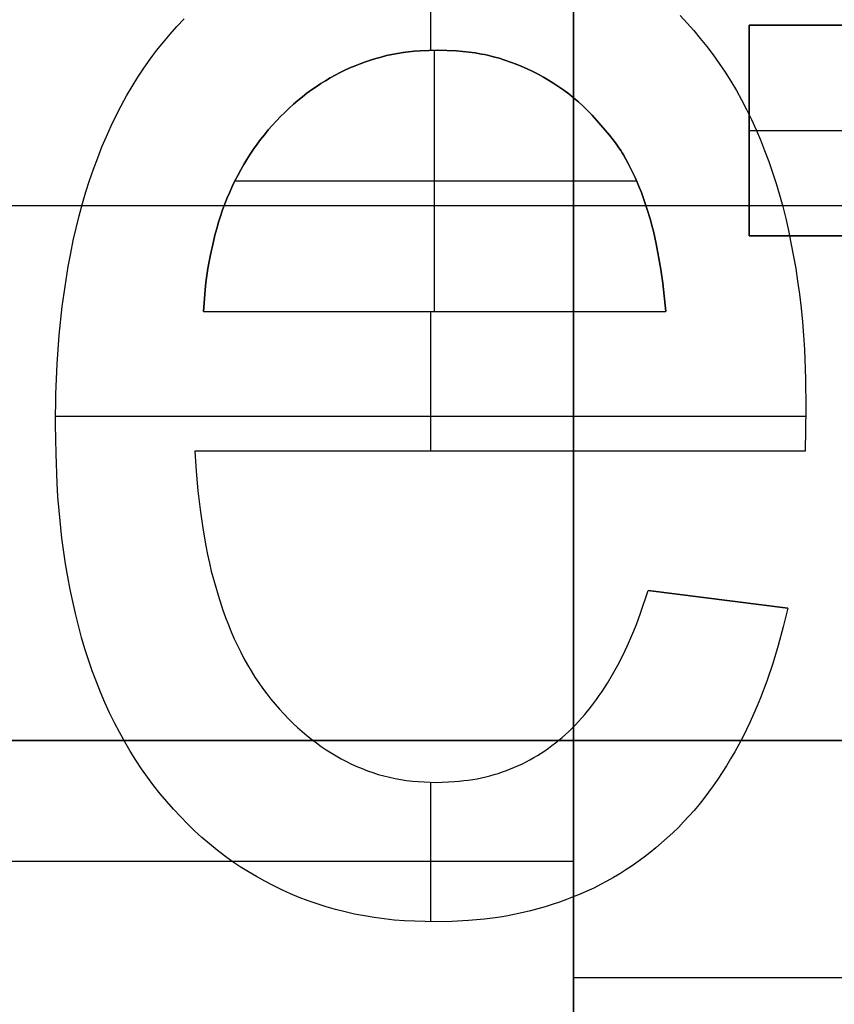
# Model space of a CAD drawing. Header units: millimetres. Extents: x -88 to 88, y -12 to 103.
# Tile 47 of 256: x -59.63 to -58.28, y 9.33 to 10.97. Entities that reach past the tile are written whole.
import ezdxf

# ---------------------------------------------------------------- set-up
doc = ezdxf.new("R2010")
doc.units = ezdxf.units.MM
doc.layers.add('Default', color=7, linetype='Continuous', true_color=0x000000)

msp = doc.modelspace()

# ---------------------------------------------------------------- linework, layer by layer
at = {"layer": 'Default', "color": 254, "true_color": 0xcad1ee}
for points in [[(-58.7142, 12.4398), (-58.7142, 6.3184)], [(-58.7142, 6.705), (-58.7142, 12.4398)], [(-58.7142, 12.4398), (-58.7142, 6.3184)], [(-58.9513, 10.9194), (-58.9513, 11.1511)], [(-58.5369, 10.977), (-58.5254, 10.9647), (-58.5143, 10.9521), (-58.5035, 10.9392), (-58.4926, 10.9256), (-58.4821, 10.9117), (-58.472, 10.8975), (-58.4623, 10.8831), (-58.4527, 10.868), (-58.4435, 10.8526), (-58.4348, 10.8369), (-58.4265, 10.8211), (-58.4184, 10.8044), (-58.4108, 10.7875), (-58.4035, 10.7704), (-58.3967, 10.7532), (-58.3898, 10.7349), (-58.3834, 10.7166), (-58.3773, 10.6981), (-58.3718, 10.6794), (-58.3664, 10.6597), (-58.3614, 10.6398), (-58.3569, 10.6198), (-58.3528, 10.5998), (-58.345, 10.5571), (-58.3417, 10.5357), (-58.3387, 10.5142), (-58.336, 10.4913), (-58.3338, 10.4684), (-58.332, 10.4454), (-58.3306, 10.4223), (-58.3288, 10.3737), (-58.3279, 10.325)], [(-58.5369, 10.977), (-58.5254, 10.9647), (-58.5143, 10.9521), (-58.5035, 10.9392), (-58.4926, 10.9256), (-58.4821, 10.9117), (-58.472, 10.8975), (-58.4623, 10.8831), (-58.4527, 10.868), (-58.4435, 10.8526), (-58.4348, 10.8369), (-58.4265, 10.8211), (-58.4184, 10.8044), (-58.4108, 10.7875), (-58.4035, 10.7704), (-58.3967, 10.7532), (-58.3898, 10.7349), (-58.3834, 10.7166), (-58.3773, 10.6981), (-58.3718, 10.6794), (-58.3664, 10.6597), (-58.3614, 10.6398), (-58.3569, 10.6198), (-58.3528, 10.5998), (-58.345, 10.5571), (-58.3417, 10.5357), (-58.3387, 10.5142), (-58.336, 10.4913), (-58.3338, 10.4684), (-58.332, 10.4454), (-58.3306, 10.4223), (-58.3288, 10.3737), (-58.3279, 10.325)], [(-58.5369, 10.977), (-58.5254, 10.9647), (-58.5143, 10.9521), (-58.5035, 10.9392), (-58.4926, 10.9256), (-58.4821, 10.9117), (-58.472, 10.8975), (-58.4623, 10.8831), (-58.4527, 10.868), (-58.4435, 10.8526), (-58.4348, 10.8369), (-58.4265, 10.8211), (-58.4184, 10.8044), (-58.4108, 10.7875), (-58.4035, 10.7704), (-58.3967, 10.7532), (-58.3898, 10.7349), (-58.3834, 10.7166), (-58.3773, 10.6981), (-58.3718, 10.6794), (-58.3664, 10.6597), (-58.3614, 10.6398), (-58.3569, 10.6198), (-58.3528, 10.5998), (-58.345, 10.5571), (-58.3417, 10.5357), (-58.3387, 10.5142), (-58.336, 10.4913), (-58.3338, 10.4684), (-58.332, 10.4454), (-58.3306, 10.4223), (-58.3288, 10.3737), (-58.3279, 10.325)], [(-59.5747, 10.2979), (-59.5739, 10.3484), (-59.572, 10.3988), (-59.5705, 10.4226), (-59.5685, 10.4464), (-59.5634, 10.4938), (-59.5571, 10.5383), (-59.5535, 10.5605), (-59.5494, 10.5826), (-59.5451, 10.6033), (-59.5405, 10.6239), (-59.5354, 10.6445), (-59.5299, 10.6649), (-59.5242, 10.6841), (-59.5181, 10.7032), (-59.5116, 10.7222), (-59.5046, 10.741), (-59.4975, 10.7588), (-59.49, 10.7764), (-59.4821, 10.7939), (-59.4738, 10.8111), (-59.4654, 10.8274), (-59.4566, 10.8435), (-59.4473, 10.8593), (-59.4376, 10.8749), (-59.4277, 10.8899), (-59.4174, 10.9045), (-59.4066, 10.9188), (-59.3955, 10.9329), (-59.3844, 10.9461), (-59.3729, 10.959), (-59.361, 10.9717)], [(-59.5747, 10.2979), (-59.5739, 10.3484), (-59.572, 10.3988), (-59.5705, 10.4226), (-59.5685, 10.4464), (-59.5634, 10.4938), (-59.5571, 10.5383), (-59.5535, 10.5605), (-59.5494, 10.5826), (-59.5451, 10.6033), (-59.5405, 10.6239), (-59.5354, 10.6445), (-59.5299, 10.6649), (-59.5242, 10.6841), (-59.5181, 10.7032), (-59.5116, 10.7222), (-59.5046, 10.741), (-59.4975, 10.7588), (-59.49, 10.7764), (-59.4821, 10.7939), (-59.4738, 10.8111), (-59.4654, 10.8274), (-59.4566, 10.8435), (-59.4473, 10.8593), (-59.4376, 10.8749), (-59.4277, 10.8899), (-59.4174, 10.9045), (-59.4066, 10.9188), (-59.3955, 10.9329), (-59.3844, 10.9461), (-59.3729, 10.959), (-59.361, 10.9717)], [(-59.5747, 10.2979), (-59.5739, 10.3484), (-59.572, 10.3988), (-59.5705, 10.4226), (-59.5685, 10.4464), (-59.5634, 10.4938), (-59.5571, 10.5383), (-59.5535, 10.5605), (-59.5494, 10.5826), (-59.5451, 10.6033), (-59.5405, 10.6239), (-59.5354, 10.6445), (-59.5299, 10.6649), (-59.5242, 10.6841), (-59.5181, 10.7032), (-59.5116, 10.7222), (-59.5046, 10.741), (-59.4975, 10.7588), (-59.49, 10.7764), (-59.4821, 10.7939), (-59.4738, 10.8111), (-59.4654, 10.8274), (-59.4566, 10.8435), (-59.4473, 10.8593), (-59.4376, 10.8749), (-59.4277, 10.8899), (-59.4174, 10.9045), (-59.4066, 10.9188), (-59.3955, 10.9329), (-59.3844, 10.9461), (-59.3729, 10.959), (-59.361, 10.9717)], [(-57.9903, 10.961), (-58.4221, 10.961)], [(-58.4221, 10.961), (-58.4221, 10.611)], [(-58.4221, 10.611), (-58.4221, 10.961)], [(-58.4221, 10.961), (-57.9903, 10.961)], [(-58.4221, 10.961), (-58.4221, 10.611)], [(-58.4221, 10.961), (-57.9903, 10.961)], [(-58.9402, 10.9197), (-58.9691, 10.9186), (-58.9787, 10.9179), (-58.988, 10.917), (-58.9973, 10.9158), (-59.0066, 10.9143), (-59.0158, 10.9125), (-59.0247, 10.9105), (-59.0335, 10.9082), (-59.0423, 10.9057), (-59.0511, 10.903), (-59.0598, 10.9001), (-59.0685, 10.8971), (-59.077, 10.8938), (-59.0855, 10.8903), (-59.0938, 10.8865), (-59.102, 10.8824), (-59.1101, 10.8781), (-59.1181, 10.8736), (-59.1261, 10.8689), (-59.1339, 10.864), (-59.1417, 10.8589), (-59.1493, 10.8537), (-59.157, 10.848), (-59.1645, 10.8421), (-59.1719, 10.8359), (-59.1792, 10.8297), (-59.1865, 10.823), (-59.1937, 10.8162), (-59.2008, 10.8092), (-59.2077, 10.8021), (-59.2145, 10.7946), (-59.2212, 10.787), (-59.2277, 10.7792), (-59.2339, 10.7713), (-59.2399, 10.7632), (-59.2457, 10.755), (-59.2512, 10.7467), (-59.2566, 10.7382), (-59.2618, 10.7295), (-59.2669, 10.7206), (-59.2718, 10.7116), (-59.2765, 10.7025), (-59.281, 10.6931), (-59.2853, 10.6837), (-59.2894, 10.6741), (-59.2932, 10.6645), (-59.297, 10.6543), (-59.3005, 10.644), (-59.3038, 10.6337), (-59.3068, 10.6233), (-59.3097, 10.6125), (-59.3124, 10.6017), (-59.3172, 10.5798), (-59.3195, 10.5684), (-59.3215, 10.5568), (-59.3233, 10.5453), (-59.3249, 10.5337), (-59.3262, 10.5216), (-59.329, 10.4853)], [(-59.329, 10.4853), (-59.3262, 10.5216), (-59.3249, 10.5337), (-59.3233, 10.5453), (-59.3215, 10.5568), (-59.3195, 10.5684), (-59.3172, 10.5798), (-59.3124, 10.6017), (-59.3097, 10.6125), (-59.3068, 10.6233), (-59.3038, 10.6337), (-59.3005, 10.644), (-59.297, 10.6543), (-59.2932, 10.6645), (-59.2894, 10.6741), (-59.2853, 10.6837), (-59.281, 10.6931), (-59.2765, 10.7025), (-59.2718, 10.7116), (-59.2669, 10.7206), (-59.2618, 10.7295), (-59.2566, 10.7382), (-59.2512, 10.7467), (-59.2457, 10.755), (-59.2399, 10.7632), (-59.2339, 10.7713), (-59.2277, 10.7792), (-59.2212, 10.787), (-59.2145, 10.7946), (-59.2077, 10.8021), (-59.2008, 10.8092), (-59.1937, 10.8162), (-59.1865, 10.823), (-59.1792, 10.8297), (-59.1719, 10.8359), (-59.1645, 10.8421), (-59.157, 10.848), (-59.1493, 10.8537), (-59.1417, 10.8589), (-59.1339, 10.864), (-59.1261, 10.8689), (-59.1181, 10.8736), (-59.1101, 10.8781), (-59.102, 10.8824), (-59.0938, 10.8865), (-59.0855, 10.8903), (-59.077, 10.8938), (-59.0685, 10.8971), (-59.0598, 10.9001), (-59.0511, 10.903), (-59.0423, 10.9057), (-59.0335, 10.9082), (-59.0247, 10.9105), (-59.0158, 10.9125), (-59.0066, 10.9143), (-58.9973, 10.9158), (-58.988, 10.917), (-58.9787, 10.9179), (-58.9691, 10.9186), (-58.9402, 10.9197)], [(-58.9402, 10.9197), (-58.9691, 10.9186), (-58.9787, 10.9179), (-58.988, 10.917), (-58.9973, 10.9158), (-59.0066, 10.9143), (-59.0158, 10.9125), (-59.0247, 10.9105), (-59.0335, 10.9082), (-59.0423, 10.9057), (-59.0511, 10.903), (-59.0598, 10.9001), (-59.0685, 10.8971), (-59.077, 10.8938), (-59.0855, 10.8903), (-59.0938, 10.8865), (-59.102, 10.8824), (-59.1101, 10.8781), (-59.1181, 10.8736), (-59.1261, 10.8689), (-59.1339, 10.864), (-59.1417, 10.8589), (-59.1493, 10.8537), (-59.157, 10.848), (-59.1645, 10.8421), (-59.1719, 10.8359), (-59.1792, 10.8297), (-59.1865, 10.823), (-59.1937, 10.8162), (-59.2008, 10.8092), (-59.2077, 10.8021), (-59.2145, 10.7946), (-59.2212, 10.787), (-59.2277, 10.7792), (-59.2339, 10.7713), (-59.2399, 10.7632), (-59.2457, 10.755), (-59.2512, 10.7467), (-59.2566, 10.7382), (-59.2618, 10.7295), (-59.2669, 10.7206), (-59.2718, 10.7116), (-59.2765, 10.7025), (-59.281, 10.6931), (-59.2853, 10.6837), (-59.2894, 10.6741), (-59.2932, 10.6645), (-59.297, 10.6543), (-59.3005, 10.644), (-59.3038, 10.6337), (-59.3068, 10.6233), (-59.3097, 10.6125), (-59.3124, 10.6017), (-59.3172, 10.5798), (-59.3195, 10.5684), (-59.3215, 10.5568), (-59.3233, 10.5453), (-59.3249, 10.5337), (-59.3262, 10.5216), (-59.329, 10.4853)], [(-58.945, 10.4853), (-58.945, 10.9196)], [(-58.6542, 10.7785), (-58.6757, 10.8035), (-58.6831, 10.8116), (-58.6905, 10.8191), (-58.6981, 10.8265), (-58.7059, 10.8337), (-58.7139, 10.8405), (-58.7219, 10.8469), (-58.7301, 10.853), (-58.7384, 10.8589), (-58.747, 10.8645), (-58.7555, 10.8699), (-58.7641, 10.875), (-58.7729, 10.8798), (-58.7818, 10.8844), (-58.7908, 10.8887), (-58.7999, 10.8926), (-58.8091, 10.8964), (-58.8185, 10.8998), (-58.828, 10.9031), (-58.8375, 10.9061), (-58.8472, 10.9088), (-58.8569, 10.9111), (-58.862, 10.9122), (-58.867, 10.9132), (-58.8772, 10.915), (-58.8874, 10.9164), (-58.8977, 10.9175), (-58.9083, 10.9183), (-58.9402, 10.9197)], [(-58.9402, 10.9197), (-58.9083, 10.9183), (-58.8977, 10.9175), (-58.8874, 10.9164), (-58.8772, 10.915), (-58.867, 10.9132), (-58.862, 10.9122), (-58.8569, 10.9111), (-58.8472, 10.9088), (-58.8375, 10.9061), (-58.828, 10.9031), (-58.8185, 10.8998), (-58.8091, 10.8964), (-58.7999, 10.8926), (-58.7908, 10.8887), (-58.7818, 10.8844), (-58.7729, 10.8798), (-58.7641, 10.875), (-58.7555, 10.8699), (-58.747, 10.8645), (-58.7384, 10.8589), (-58.7301, 10.853), (-58.7219, 10.8469), (-58.7139, 10.8405), (-58.7059, 10.8337), (-58.6981, 10.8265), (-58.6905, 10.8191), (-58.6831, 10.8116), (-58.6757, 10.8035), (-58.6542, 10.7785)], [(-58.6542, 10.7785), (-58.6757, 10.8035), (-58.6831, 10.8116), (-58.6905, 10.8191), (-58.6981, 10.8265), (-58.7059, 10.8337), (-58.7139, 10.8405), (-58.7219, 10.8469), (-58.7301, 10.853), (-58.7384, 10.8589), (-58.747, 10.8645), (-58.7555, 10.8699), (-58.7641, 10.875), (-58.7729, 10.8798), (-58.7818, 10.8844), (-58.7908, 10.8887), (-58.7999, 10.8926), (-58.8091, 10.8964), (-58.8185, 10.8998), (-58.828, 10.9031), (-58.8375, 10.9061), (-58.8472, 10.9088), (-58.8569, 10.9111), (-58.862, 10.9122), (-58.867, 10.9132), (-58.8772, 10.915), (-58.8874, 10.9164), (-58.8977, 10.9175), (-58.9083, 10.9183), (-58.9402, 10.9197)], [(-58.4221, 10.786), (-57.9903, 10.786)], [(-58.5609, 10.4853), (-58.5659, 10.5328), (-58.569, 10.555), (-58.5727, 10.5771), (-58.5767, 10.598), (-58.5789, 10.6084), (-58.5813, 10.6188), (-58.5838, 10.6283), (-58.5864, 10.6379), (-58.5922, 10.6568), (-58.5982, 10.6746), (-58.6014, 10.6834), (-58.6048, 10.6921), (-58.6082, 10.7001), (-58.6118, 10.7081), (-58.6155, 10.7159), (-58.6193, 10.7238), (-58.6231, 10.7312), (-58.6271, 10.7385), (-58.6312, 10.7457), (-58.6334, 10.7492), (-58.6356, 10.7527), (-58.64, 10.7593), (-58.6446, 10.7658), (-58.6542, 10.7785)], [(-58.6542, 10.7785), (-58.6446, 10.7658), (-58.64, 10.7593), (-58.6356, 10.7527), (-58.6334, 10.7492), (-58.6312, 10.7457), (-58.6271, 10.7385), (-58.6231, 10.7312), (-58.6193, 10.7238), (-58.6155, 10.7159), (-58.6118, 10.7081), (-58.6082, 10.7001), (-58.6048, 10.6921), (-58.6014, 10.6834), (-58.5982, 10.6746), (-58.5922, 10.6568), (-58.5864, 10.6379), (-58.5838, 10.6283), (-58.5813, 10.6188), (-58.5789, 10.6084), (-58.5767, 10.598), (-58.5727, 10.5771), (-58.569, 10.555), (-58.5659, 10.5328), (-58.5609, 10.4853)], [(-58.5609, 10.4853), (-58.5659, 10.5328), (-58.569, 10.555), (-58.5727, 10.5771), (-58.5767, 10.598), (-58.5789, 10.6084), (-58.5813, 10.6188), (-58.5838, 10.6283), (-58.5864, 10.6379), (-58.5922, 10.6568), (-58.5982, 10.6746), (-58.6014, 10.6834), (-58.6048, 10.6921), (-58.6082, 10.7001), (-58.6118, 10.7081), (-58.6155, 10.7159), (-58.6193, 10.7238), (-58.6231, 10.7312), (-58.6271, 10.7385), (-58.6312, 10.7457), (-58.6334, 10.7492), (-58.6356, 10.7527), (-58.64, 10.7593), (-58.6446, 10.7658), (-58.6542, 10.7785)], [(-59.2765, 10.7025), (-58.6093, 10.7025)], [(-66.7152, 10.6618), (-54.7772, 10.6618)], [(-58.4221, 10.611), (-57.9903, 10.611)], [(-57.9903, 10.611), (-58.4221, 10.611)], [(-57.9903, 10.611), (-58.4221, 10.611)], [(-59.329, 10.4853), (-58.5609, 10.4853)], [(-59.329, 10.4853), (-58.5609, 10.4853)], [(-59.329, 10.4853), (-58.5609, 10.4853)], [(-58.9513, 10.2535), (-58.9513, 10.4853)], [(-58.3279, 10.325), (-58.3292, 10.2535)], [(-58.3279, 10.325), (-58.3292, 10.2535)], [(-58.3279, 10.325), (-58.3292, 10.2535)], [(-59.5745, 10.3115), (-58.3281, 10.3115)], [(-58.9434, 9.4715), (-58.9778, 9.4725), (-58.995, 9.4733), (-59.0122, 9.4746), (-59.0287, 9.4764), (-59.0451, 9.4787), (-59.0615, 9.4814), (-59.0778, 9.4846), (-59.0936, 9.4881), (-59.1093, 9.4921), (-59.1248, 9.4965), (-59.1402, 9.5013), (-59.1551, 9.5066), (-59.1698, 9.5123), (-59.1843, 9.5184), (-59.1986, 9.5249), (-59.2128, 9.5318), (-59.2269, 9.539), (-59.2407, 9.5467), (-59.2543, 9.5547), (-59.2677, 9.5632), (-59.2809, 9.5721), (-59.2937, 9.5813), (-59.3063, 9.5909), (-59.319, 9.6013), (-59.3314, 9.612), (-59.3435, 9.623), (-59.3552, 9.6344), (-59.367, 9.6464), (-59.3785, 9.6587), (-59.3897, 9.6713), (-59.4005, 9.6842), (-59.4113, 9.6978), (-59.4216, 9.7117), (-59.4316, 9.7258), (-59.4412, 9.7403), (-59.4506, 9.7554), (-59.4597, 9.7708), (-59.4683, 9.7865), (-59.4765, 9.8023), (-59.4847, 9.819), (-59.4925, 9.8359), (-59.4999, 9.8529), (-59.5068, 9.8702), (-59.5136, 9.8884), (-59.5199, 9.9068), (-59.5258, 9.9253), (-59.5313, 9.944), (-59.5366, 9.9637), (-59.5416, 9.9836), (-59.5461, 10.0036), (-59.5503, 10.0236), (-59.5543, 10.0449), (-59.5578, 10.0663), (-59.5639, 10.1092), (-59.5687, 10.1548), (-59.5706, 10.1777), (-59.572, 10.2006), (-59.5738, 10.2492), (-59.5747, 10.2979)], [(-58.9434, 9.4715), (-58.9778, 9.4725), (-58.995, 9.4733), (-59.0122, 9.4746), (-59.0287, 9.4764), (-59.0451, 9.4787), (-59.0615, 9.4814), (-59.0778, 9.4846), (-59.0936, 9.4881), (-59.1093, 9.4921), (-59.1248, 9.4965), (-59.1402, 9.5013), (-59.1551, 9.5066), (-59.1698, 9.5123), (-59.1843, 9.5184), (-59.1986, 9.5249), (-59.2128, 9.5318), (-59.2269, 9.539), (-59.2407, 9.5467), (-59.2543, 9.5547), (-59.2677, 9.5632), (-59.2809, 9.5721), (-59.2937, 9.5813), (-59.3063, 9.5909), (-59.319, 9.6013), (-59.3314, 9.612), (-59.3435, 9.623), (-59.3552, 9.6344), (-59.367, 9.6464), (-59.3785, 9.6587), (-59.3897, 9.6713), (-59.4005, 9.6842), (-59.4113, 9.6978), (-59.4216, 9.7117), (-59.4316, 9.7258), (-59.4412, 9.7403), (-59.4506, 9.7554), (-59.4597, 9.7708), (-59.4683, 9.7865), (-59.4765, 9.8023), (-59.4847, 9.819), (-59.4925, 9.8359), (-59.4999, 9.8529), (-59.5068, 9.8702), (-59.5136, 9.8884), (-59.5199, 9.9068), (-59.5258, 9.9253), (-59.5313, 9.944), (-59.5366, 9.9637), (-59.5416, 9.9836), (-59.5461, 10.0036), (-59.5503, 10.0236), (-59.5543, 10.0449), (-59.5578, 10.0663), (-59.5639, 10.1092), (-59.5687, 10.1548), (-59.5706, 10.1777), (-59.572, 10.2006), (-59.5738, 10.2492), (-59.5747, 10.2979)], [(-58.9434, 9.4715), (-58.9778, 9.4725), (-58.995, 9.4733), (-59.0122, 9.4746), (-59.0287, 9.4764), (-59.0451, 9.4787), (-59.0615, 9.4814), (-59.0778, 9.4846), (-59.0936, 9.4881), (-59.1093, 9.4921), (-59.1248, 9.4965), (-59.1402, 9.5013), (-59.1551, 9.5066), (-59.1698, 9.5123), (-59.1843, 9.5184), (-59.1986, 9.5249), (-59.2128, 9.5318), (-59.2269, 9.539), (-59.2407, 9.5467), (-59.2543, 9.5547), (-59.2677, 9.5632), (-59.2809, 9.5721), (-59.2937, 9.5813), (-59.3063, 9.5909), (-59.319, 9.6013), (-59.3314, 9.612), (-59.3435, 9.623), (-59.3552, 9.6344), (-59.367, 9.6464), (-59.3785, 9.6587), (-59.3897, 9.6713), (-59.4005, 9.6842), (-59.4113, 9.6978), (-59.4216, 9.7117), (-59.4316, 9.7258), (-59.4412, 9.7403), (-59.4506, 9.7554), (-59.4597, 9.7708), (-59.4683, 9.7865), (-59.4765, 9.8023), (-59.4847, 9.819), (-59.4925, 9.8359), (-59.4999, 9.8529), (-59.5068, 9.8702), (-59.5136, 9.8884), (-59.5199, 9.9068), (-59.5258, 9.9253), (-59.5313, 9.944), (-59.5366, 9.9637), (-59.5416, 9.9836), (-59.5461, 10.0036), (-59.5503, 10.0236), (-59.5543, 10.0449), (-59.5578, 10.0663), (-59.5639, 10.1092), (-59.5687, 10.1548), (-59.5706, 10.1777), (-59.572, 10.2006), (-59.5738, 10.2492), (-59.5747, 10.2979)], [(-58.3292, 10.2535), (-59.343, 10.2535)], [(-58.3292, 10.2535), (-59.343, 10.2535)], [(-59.343, 10.2535), (-59.3408, 10.2205), (-59.338, 10.1875), (-59.3344, 10.1564), (-59.3299, 10.1254), (-59.3249, 10.0964), (-59.3221, 10.0819), (-59.319, 10.0675), (-59.3158, 10.0541), (-59.3123, 10.0407), (-59.3045, 10.0141), (-59.2964, 9.9893), (-59.292, 9.977), (-59.2873, 9.9648), (-59.2826, 9.9533), (-59.2777, 9.9419), (-59.2725, 9.9307), (-59.267, 9.9195), (-59.2615, 9.909), (-59.2557, 9.8986), (-59.2497, 9.8884), (-59.2434, 9.8783), (-59.2371, 9.8689), (-59.2306, 9.8597), (-59.2238, 9.8506), (-59.2167, 9.8417), (-59.2098, 9.8333), (-59.2026, 9.825), (-59.1953, 9.817), (-59.1878, 9.8091), (-59.1804, 9.8018), (-59.1728, 9.7946), (-59.165, 9.7877), (-59.157, 9.781), (-59.1492, 9.7748), (-59.1412, 9.7688), (-59.1331, 9.7631), (-59.1249, 9.7575), (-59.1167, 9.7523), (-59.1084, 9.7473), (-59.0999, 9.7426), (-59.0914, 9.738), (-59.0828, 9.7338), (-59.0742, 9.7298), (-59.0654, 9.7261), (-59.0565, 9.7226), (-59.0475, 9.7195), (-59.0384, 9.7166), (-59.0291, 9.7141), (-59.0199, 9.7118), (-59.0104, 9.7098), (-59.0009, 9.708), (-58.9914, 9.7066), (-58.9818, 9.7055), (-58.9719, 9.7046), (-58.962, 9.704), (-58.942, 9.7032)], [(-59.343, 10.2535), (-59.3408, 10.2205), (-59.338, 10.1875), (-59.3344, 10.1564), (-59.3299, 10.1254), (-59.3249, 10.0964), (-59.3221, 10.0819), (-59.319, 10.0675), (-59.3158, 10.0541), (-59.3123, 10.0407), (-59.3045, 10.0141), (-59.2964, 9.9893), (-59.292, 9.977), (-59.2873, 9.9648), (-59.2826, 9.9533), (-59.2777, 9.9419), (-59.2725, 9.9307), (-59.267, 9.9195), (-59.2615, 9.909), (-59.2557, 9.8986), (-59.2497, 9.8884), (-59.2434, 9.8783), (-59.2371, 9.8689), (-59.2306, 9.8597), (-59.2238, 9.8506), (-59.2167, 9.8417), (-59.2098, 9.8333), (-59.2026, 9.825), (-59.1953, 9.817), (-59.1878, 9.8091), (-59.1804, 9.8018), (-59.1728, 9.7946), (-59.165, 9.7877), (-59.157, 9.781), (-59.1492, 9.7748), (-59.1412, 9.7688), (-59.1331, 9.7631), (-59.1249, 9.7575), (-59.1167, 9.7523), (-59.1084, 9.7473), (-59.0999, 9.7426), (-59.0914, 9.738), (-59.0828, 9.7338), (-59.0742, 9.7298), (-59.0654, 9.7261), (-59.0565, 9.7226), (-59.0475, 9.7195), (-59.0384, 9.7166), (-59.0291, 9.7141), (-59.0199, 9.7118), (-59.0104, 9.7098), (-59.0009, 9.708), (-58.9914, 9.7066), (-58.9818, 9.7055), (-58.9719, 9.7046), (-58.962, 9.704), (-58.942, 9.7032)], [(-58.3292, 10.2535), (-59.343, 10.2535)], [(-59.343, 10.2535), (-59.3408, 10.2205), (-59.338, 10.1875), (-59.3344, 10.1564), (-59.3299, 10.1254), (-59.3249, 10.0964), (-59.3221, 10.0819), (-59.319, 10.0675), (-59.3158, 10.0541), (-59.3123, 10.0407), (-59.3045, 10.0141), (-59.2964, 9.9893), (-59.292, 9.977), (-59.2873, 9.9648), (-59.2826, 9.9533), (-59.2777, 9.9419), (-59.2725, 9.9307), (-59.267, 9.9195), (-59.2615, 9.909), (-59.2557, 9.8986), (-59.2497, 9.8884), (-59.2434, 9.8783), (-59.2371, 9.8689), (-59.2306, 9.8597), (-59.2238, 9.8506), (-59.2167, 9.8417), (-59.2098, 9.8333), (-59.2026, 9.825), (-59.1953, 9.817), (-59.1878, 9.8091), (-59.1804, 9.8018), (-59.1728, 9.7946), (-59.165, 9.7877), (-59.157, 9.781), (-59.1492, 9.7748), (-59.1412, 9.7688), (-59.1331, 9.7631), (-59.1249, 9.7575), (-59.1167, 9.7523), (-59.1084, 9.7473), (-59.0999, 9.7426), (-59.0914, 9.738), (-59.0828, 9.7338), (-59.0742, 9.7298), (-59.0654, 9.7261), (-59.0565, 9.7226), (-59.0475, 9.7195), (-59.0384, 9.7166), (-59.0291, 9.7141), (-59.0199, 9.7118), (-59.0104, 9.7098), (-59.0009, 9.708), (-58.9914, 9.7066), (-58.9818, 9.7055), (-58.9719, 9.7046), (-58.962, 9.704), (-58.942, 9.7032)], [(-58.942, 9.7032), (-58.9116, 9.7048), (-58.904, 9.7054), (-58.8964, 9.7062), (-58.8889, 9.7071), (-58.8814, 9.7082), (-58.8742, 9.7094), (-58.8671, 9.7108), (-58.86, 9.7124), (-58.853, 9.7142), (-58.8459, 9.7162), (-58.839, 9.7183), (-58.8321, 9.7206), (-58.8252, 9.7231), (-58.8186, 9.7257), (-58.812, 9.7284), (-58.8055, 9.7313), (-58.7991, 9.7343), (-58.7927, 9.7375), (-58.7864, 9.7409), (-58.7802, 9.7444), (-58.7741, 9.748), (-58.7679, 9.7519), (-58.7619, 9.7559), (-58.7559, 9.76), (-58.75, 9.7643), (-58.7442, 9.7688), (-58.7385, 9.7733), (-58.733, 9.778), (-58.7275, 9.7828), (-58.7219, 9.788), (-58.7164, 9.7934), (-58.711, 9.7988), (-58.7057, 9.8044), (-58.7006, 9.81), (-58.6955, 9.8158), (-58.6906, 9.8217), (-58.6859, 9.8276), (-58.6808, 9.8342), (-58.6759, 9.8408), (-58.6712, 9.8476), (-58.6666, 9.8544), (-58.6577, 9.8683), (-58.6492, 9.8824), (-58.6404, 9.8982), (-58.6321, 9.9143), (-58.6243, 9.9306), (-58.6171, 9.9471), (-58.6097, 9.9656), (-58.6028, 9.9842), (-58.5899, 10.0218)], [(-58.942, 9.7032), (-58.9116, 9.7048), (-58.904, 9.7054), (-58.8964, 9.7062), (-58.8889, 9.7071), (-58.8814, 9.7082), (-58.8742, 9.7094), (-58.8671, 9.7108), (-58.86, 9.7124), (-58.853, 9.7142), (-58.8459, 9.7162), (-58.839, 9.7183), (-58.8321, 9.7206), (-58.8252, 9.7231), (-58.8186, 9.7257), (-58.812, 9.7284), (-58.8055, 9.7313), (-58.7991, 9.7343), (-58.7927, 9.7375), (-58.7864, 9.7409), (-58.7802, 9.7444), (-58.7741, 9.748), (-58.7679, 9.7519), (-58.7619, 9.7559), (-58.7559, 9.76), (-58.75, 9.7643), (-58.7442, 9.7688), (-58.7385, 9.7733), (-58.733, 9.778), (-58.7275, 9.7828), (-58.7219, 9.788), (-58.7164, 9.7934), (-58.711, 9.7988), (-58.7057, 9.8044), (-58.7006, 9.81), (-58.6955, 9.8158), (-58.6906, 9.8217), (-58.6859, 9.8276), (-58.6808, 9.8342), (-58.6759, 9.8408), (-58.6712, 9.8476), (-58.6666, 9.8544), (-58.6577, 9.8683), (-58.6492, 9.8824), (-58.6404, 9.8982), (-58.6321, 9.9143), (-58.6243, 9.9306), (-58.6171, 9.9471), (-58.6097, 9.9656), (-58.6028, 9.9842), (-58.5899, 10.0218)], [(-58.942, 9.7032), (-58.9116, 9.7048), (-58.904, 9.7054), (-58.8964, 9.7062), (-58.8889, 9.7071), (-58.8814, 9.7082), (-58.8742, 9.7094), (-58.8671, 9.7108), (-58.86, 9.7124), (-58.853, 9.7142), (-58.8459, 9.7162), (-58.839, 9.7183), (-58.8321, 9.7206), (-58.8252, 9.7231), (-58.8186, 9.7257), (-58.812, 9.7284), (-58.8055, 9.7313), (-58.7991, 9.7343), (-58.7927, 9.7375), (-58.7864, 9.7409), (-58.7802, 9.7444), (-58.7741, 9.748), (-58.7679, 9.7519), (-58.7619, 9.7559), (-58.7559, 9.76), (-58.75, 9.7643), (-58.7442, 9.7688), (-58.7385, 9.7733), (-58.733, 9.778), (-58.7275, 9.7828), (-58.7219, 9.788), (-58.7164, 9.7934), (-58.711, 9.7988), (-58.7057, 9.8044), (-58.7006, 9.81), (-58.6955, 9.8158), (-58.6906, 9.8217), (-58.6859, 9.8276), (-58.6808, 9.8342), (-58.6759, 9.8408), (-58.6712, 9.8476), (-58.6666, 9.8544), (-58.6577, 9.8683), (-58.6492, 9.8824), (-58.6404, 9.8982), (-58.6321, 9.9143), (-58.6243, 9.9306), (-58.6171, 9.9471), (-58.6097, 9.9656), (-58.6028, 9.9842), (-58.5899, 10.0218)], [(-58.5899, 10.0218), (-58.3582, 9.9928)], [(-58.5899, 10.0218), (-58.3582, 9.9928)], [(-58.3582, 9.9928), (-58.5899, 10.0218)], [(-58.3582, 9.9928), (-58.3658, 9.9615), (-58.374, 9.9304), (-58.3784, 9.9156), (-58.383, 9.9008), (-58.393, 9.8715), (-58.4034, 9.844), (-58.4089, 9.8303), (-58.4148, 9.8168), (-58.4206, 9.8039), (-58.4267, 9.7912), (-58.433, 9.7786), (-58.4396, 9.7661), (-58.4462, 9.7542), (-58.453, 9.7425), (-58.46, 9.7309), (-58.4673, 9.7195), (-58.4745, 9.7085), (-58.4819, 9.6976), (-58.4896, 9.687), (-58.4976, 9.6765), (-58.5056, 9.6664), (-58.5138, 9.6566), (-58.5223, 9.647), (-58.5311, 9.6376), (-58.5399, 9.6285), (-58.549, 9.6197), (-58.5583, 9.6111), (-58.5677, 9.6027), (-58.5772, 9.5947), (-58.5868, 9.5869), (-58.5967, 9.5793), (-58.6066, 9.5719), (-58.6167, 9.5649), (-58.6269, 9.5581), (-58.6373, 9.5515), (-58.6478, 9.5452), (-58.6586, 9.5392), (-58.6695, 9.5334), (-58.6805, 9.5278), (-58.6917, 9.5226), (-58.703, 9.5177), (-58.7144, 9.513), (-58.7259, 9.5087), (-58.7374, 9.5045), (-58.7493, 9.5005), (-58.7613, 9.4968), (-58.7733, 9.4933), (-58.7854, 9.49), (-58.7979, 9.487), (-58.8104, 9.4842), (-58.823, 9.4818), (-58.8357, 9.4796), (-58.8488, 9.4777), (-58.8621, 9.4761), (-58.8753, 9.4748), (-58.8886, 9.4737), (-58.916, 9.4723), (-58.9434, 9.4715)], [(-58.3582, 9.9928), (-58.3658, 9.9615), (-58.374, 9.9304), (-58.3784, 9.9156), (-58.383, 9.9008), (-58.393, 9.8715), (-58.4034, 9.844), (-58.4089, 9.8303), (-58.4148, 9.8168), (-58.4206, 9.8039), (-58.4267, 9.7912), (-58.433, 9.7786), (-58.4396, 9.7661), (-58.4462, 9.7542), (-58.453, 9.7425), (-58.46, 9.7309), (-58.4673, 9.7195), (-58.4745, 9.7085), (-58.4819, 9.6976), (-58.4896, 9.687), (-58.4976, 9.6765), (-58.5056, 9.6664), (-58.5138, 9.6566), (-58.5223, 9.647), (-58.5311, 9.6376), (-58.5399, 9.6285), (-58.549, 9.6197), (-58.5583, 9.6111), (-58.5677, 9.6027), (-58.5772, 9.5947), (-58.5868, 9.5869), (-58.5967, 9.5793), (-58.6066, 9.5719), (-58.6167, 9.5649), (-58.6269, 9.5581), (-58.6373, 9.5515), (-58.6478, 9.5452), (-58.6586, 9.5392), (-58.6695, 9.5334), (-58.6805, 9.5278), (-58.6917, 9.5226), (-58.703, 9.5177), (-58.7144, 9.513), (-58.7259, 9.5087), (-58.7374, 9.5045), (-58.7493, 9.5005), (-58.7613, 9.4968), (-58.7733, 9.4933), (-58.7854, 9.49), (-58.7979, 9.487), (-58.8104, 9.4842), (-58.823, 9.4818), (-58.8357, 9.4796), (-58.8488, 9.4777), (-58.8621, 9.4761), (-58.8753, 9.4748), (-58.8886, 9.4737), (-58.916, 9.4723), (-58.9434, 9.4715)], [(-58.3582, 9.9928), (-58.3658, 9.9615), (-58.374, 9.9304), (-58.3784, 9.9156), (-58.383, 9.9008), (-58.393, 9.8715), (-58.4034, 9.844), (-58.4089, 9.8303), (-58.4148, 9.8168), (-58.4206, 9.8039), (-58.4267, 9.7912), (-58.433, 9.7786), (-58.4396, 9.7661), (-58.4462, 9.7542), (-58.453, 9.7425), (-58.46, 9.7309), (-58.4673, 9.7195), (-58.4745, 9.7085), (-58.4819, 9.6976), (-58.4896, 9.687), (-58.4976, 9.6765), (-58.5056, 9.6664), (-58.5138, 9.6566), (-58.5223, 9.647), (-58.5311, 9.6376), (-58.5399, 9.6285), (-58.549, 9.6197), (-58.5583, 9.6111), (-58.5677, 9.6027), (-58.5772, 9.5947), (-58.5868, 9.5869), (-58.5967, 9.5793), (-58.6066, 9.5719), (-58.6167, 9.5649), (-58.6269, 9.5581), (-58.6373, 9.5515), (-58.6478, 9.5452), (-58.6586, 9.5392), (-58.6695, 9.5334), (-58.6805, 9.5278), (-58.6917, 9.5226), (-58.703, 9.5177), (-58.7144, 9.513), (-58.7259, 9.5087), (-58.7374, 9.5045), (-58.7493, 9.5005), (-58.7613, 9.4968), (-58.7733, 9.4933), (-58.7854, 9.49), (-58.7979, 9.487), (-58.8104, 9.4842), (-58.823, 9.4818), (-58.8357, 9.4796), (-58.8488, 9.4777), (-58.8621, 9.4761), (-58.8753, 9.4748), (-58.8886, 9.4737), (-58.916, 9.4723), (-58.9434, 9.4715)], [(-63.2862, 9.7728), (-58.2062, 9.7728)], [(-58.2062, 9.7728), (-63.2862, 9.7728)], [(-58.2062, 9.7728), (-63.2862, 9.7728)], [(-58.9513, 9.4717), (-58.9513, 9.7035)], [(-62.7782, 9.5724), (-58.7142, 9.5724)], [(-58.7142, 9.3791), (-57.6347, 9.3791)]]:
    msp.add_lwpolyline(points, dxfattribs=at)
at = {"layer": 'Default', "color": 254, "true_color": 0xcad1ee, "extrusion": (1, 0, 0)}
for points in [[(11.6783, 0.2116), (5.1033, -2.9631)], [(5.1033, -2.9631), (11.6783, 0.2116)], [(5.1033, -2.9631), (11.6783, 0.2116)], [(11.6783, 0.2116), (5.1033, -2.9631)], [(4.7957, -2.7229), (11.5261, 0.5268)], [(4.7957, -2.7229), (11.5261, 0.5268)], [(11.5261, 0.5268), (4.7957, -2.7229)], [(4.7957, -2.7229), (11.5261, 0.5268)], [(10.961, -7.82), (10.961, -4.9)], [(10.9329, 8.2572), (10.9329, 8.308)], [(10.9392, 8.2572), (10.9392, 8.308)], [(10.9125, 8.2572), (10.9125, 8.308)], [(10.9179, 8.2572), (10.9179, 8.308)], [(10.9197, 8.308), (10.9197, 8.2572)], [(10.9175, 8.2572), (10.9175, 8.308)], [(10.9111, 8.2572), (10.9111, 8.308)], [(10.903, 8.2572), (10.903, 8.308)], [(10.8998, 8.2572), (10.8998, 8.308)], [(10.8903, 8.2572), (10.8903, 8.308)], [(10.8844, 8.2572), (10.8844, 8.308)], [(10.8831, 8.2572), (10.8831, 8.308)], [(10.8749, 8.2572), (10.8749, 8.308)], [(10.8736, 8.2572), (10.8736, 8.308)], [(10.8645, 8.2572), (10.8645, 8.308)], [(10.8537, 8.2572), (10.8537, 8.308)], [(10.8297, 8.2572), (10.8297, 8.308)], [(10.8405, 8.2572), (10.8405, 8.308)], [(10.8116, 8.2572), (10.8116, 8.308)], [(10.8211, 8.2572), (10.8211, 8.308)], [(10.8111, 8.2572), (10.8111, 8.308)], [(10.8021, 8.2572), (10.8021, 8.308)], [(10.786, -7.82), (10.786, -4.9)], [(10.7713, 8.2572), (10.7713, 8.308)], [(10.7785, 8.308), (10.7785, 8.2572)], [(10.7527, 8.2572), (10.7527, 8.308)], [(10.7532, 8.2572), (10.7532, 8.308)], [(10.741, 8.2572), (10.741, 8.308)], [(10.7382, 8.2572), (10.7382, 8.308)], [(10.7238, 8.2572), (10.7238, 8.308)], [(10.7025, 8.2572), (10.7025, 8.308)], [(10.6921, 8.2572), (10.6921, 8.308)], [(10.6649, 8.2572), (10.6649, 8.308)], [(10.6645, 8.2572), (10.6645, 8.308)], [(10.6794, 8.2572), (10.6794, 8.308)], [(10.6568, 8.2572), (10.6568, 8.308)], [(10.6233, 8.2572), (10.6233, 8.308)], [(10.6188, 8.2572), (10.6188, 8.308)], [(10.611, -4.9), (10.611, -7.82)], [(10.5998, 8.2572), (10.5998, 8.308)], [(10.5826, 8.2572), (10.5826, 8.308)], [(10.5798, 8.2572), (10.5798, 8.308)], [(10.5771, 8.2572), (10.5771, 8.308)], [(10.5337, 8.2572), (10.5337, 8.308)], [(10.5328, 8.2572), (10.5328, 8.308)], [(10.5142, 8.2572), (10.5142, 8.308)], [(10.4938, 8.2572), (10.4938, 8.308)], [(10.4853, 8.2572), (10.4853, 8.308)], [(10.4853, 8.2572), (10.4853, 8.308)], [(10.4853, 8.308), (10.4853, 8.2572)], [(10.4223, 8.2572), (10.4223, 8.308)], [(10.3988, 8.2572), (10.3988, 8.308)], [(10.325, 8.2572), (10.325, 8.308)], [(10.2979, 8.2572), (10.2979, 8.308)], [(10.2893, 8.2572), (10.2893, 8.308)], [(10.2535, 8.2572), (10.2535, 8.308)], [(10.2535, 8.308), (10.2535, 8.2572)], [(10.2535, 8.2572), (10.2535, 8.308)], [(10.2006, 8.2572), (10.2006, 8.308)], [(10.1875, 8.2572), (10.1875, 8.308)], [(10.1254, 8.2572), (10.1254, 8.308)], [(10.1092, 8.2572), (10.1092, 8.308)], [(10.0675, 8.2572), (10.0675, 8.308)], [(10.0236, 8.2572), (10.0236, 8.308)], [(10.0141, 8.2572), (10.0141, 8.308)], [(10.0218, 8.2572), (10.0218, 8.308)], [(10.0073, 8.2572), (10.0073, 8.308)], [(9.9928, 8.2572), (9.9928, 8.308)], [(9.9648, 8.2572), (9.9648, 8.308)], [(9.9471, 8.2572), (9.9471, 8.308)], [(9.944, 8.2572), (9.944, 8.308)], [(9.9304, 8.2572), (9.9304, 8.308)], [(9.9195, 8.2572), (9.9195, 8.308)], [(9.8824, 8.2572), (9.8824, 8.308)], [(9.8702, 8.2572), (9.8702, 8.308)], [(9.8783, 8.2572), (9.8783, 8.308)], [(9.8715, 8.2572), (9.8715, 8.308)], [(9.8417, 8.2572), (9.8417, 8.308)], [(9.8276, 8.2572), (9.8276, 8.308)], [(9.8168, 8.2572), (9.8168, 8.308)], [(9.8023, 8.2572), (9.8023, 8.308)], [(9.8091, 8.2572), (9.8091, 8.308)], [(9.781, 8.2572), (9.781, 8.308)], [(9.7828, 8.2572), (9.7828, 8.308)], [(9.7661, 8.2572), (9.7661, 8.308)], [(9.7575, 8.2572), (9.7575, 8.308)], [(9.7403, 8.2572), (9.7403, 8.308)], [(9.738, 8.2572), (9.738, 8.308)], [(9.748, 8.2572), (9.748, 8.308)], [(9.7226, 8.2572), (9.7226, 8.308)], [(9.7231, 8.2572), (9.7231, 8.308)], [(9.7195, 8.2572), (9.7195, 8.308)], [(9.7118, 8.2572), (9.7118, 8.308)], [(9.7055, 8.2572), (9.7055, 8.308)], [(9.7032, 8.308), (9.7032, 8.2572)], [(9.7082, 8.2572), (9.7082, 8.308)], [(9.6842, 8.2572), (9.6842, 8.308)], [(9.6765, 8.2572), (9.6765, 8.308)], [(9.6344, 8.2572), (9.6344, 8.308)], [(9.6376, 8.2572), (9.6376, 8.308)], [(9.6027, 8.2572), (9.6027, 8.308)], [(9.5909, 8.2572), (9.5909, 8.308)], [(9.5719, 8.2572), (9.5719, 8.308)], [(9.5547, 8.2572), (9.5547, 8.308)], [(9.5452, 8.2572), (9.5452, 8.308)], [(9.5249, 8.2572), (9.5249, 8.308)], [(9.5226, 8.2572), (9.5226, 8.308)], [(9.5045, 8.2572), (9.5045, 8.308)], [(9.5013, 8.2572), (9.5013, 8.308)], [(9.49, 8.2572), (9.49, 8.308)], [(9.4846, 8.2572), (9.4846, 8.308)], [(9.4746, 8.2572), (9.4746, 8.308)], [(9.4715, 8.2572), (9.4715, 8.308)], [(9.4737, 8.2572), (9.4737, 8.308)], [(9.4796, 8.2572), (9.4796, 8.308)], [(9.3791, 5.9458), (9.3791, 6.9618)]]:
    msp.add_lwpolyline(points, dxfattribs=at)

doc.saveas('drawing.dxf')
